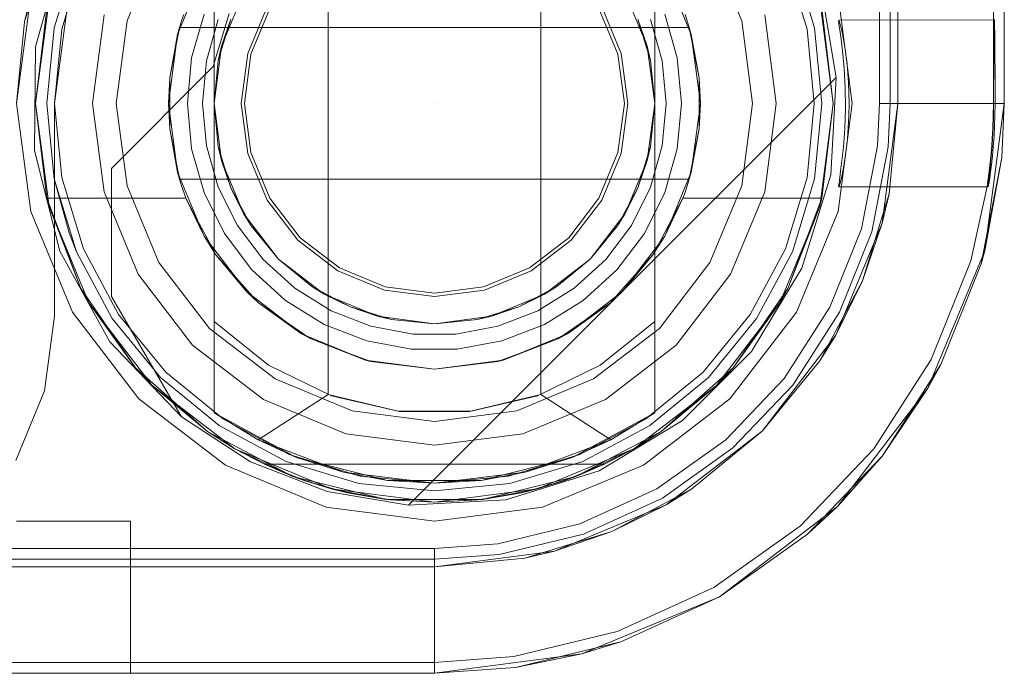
# Model space of a CAD drawing. Extents: x -620 to 300, y 62 to 1112.
# Tile 24 of 235: x -431.728 to -431.469, y 220.021 to 220.194. Entities that reach past the tile are written whole.
import ezdxf

# ---------------------------------------------------------------- set-up
doc = ezdxf.new("R2010")
doc.units = 0
doc.layers.get('0').update_dxf_attribs({"lineweight": 13})
doc.layers.add('ConnectionPoints', color=7, linetype='Continuous', lineweight=50)

# ---------------------------------------------------------------- blocks, each defined once
blk = doc.blocks.new('Blockreferenz-A06CPVJWL0')
at = {"color": 251, "linetype": 'ByBlock', "lineweight": -2, "ltscale": 0.13, "true_color": 0x636363}
for p, q in [((-431.50175, 223.4715), (-431.50175, 220.1715)), ((-431.46887, 220.1715), (-431.46887, 223.4715)), ((-431.47175, 223.45117), (-431.47175, 220.1935)), ((-431.71656, 220.21262), (-431.72382, 220.18634)), ((-431.72512, 220.19997), (-431.72887, 220.1715)), ((-431.51668, 220.19968), (-431.51308, 220.17828)), ((-431.51668, 220.19968), (-431.51308, 220.17828)), ((-431.50887, 220.1715), (-431.51261, 220.19997)), ((-431.71887, 220.1715), (-431.71546, 220.19738)), ((-431.71546, 220.19738), (-431.71887, 220.1715)), ((-431.67707, 220.18118), (-431.6729, 220.19518)), ((-431.67707, 220.18118), (-431.6729, 220.19518)), ((-431.51247, 220.19324), (-431.51238, 220.19339)), ((-431.5123, 220.19178), (-431.51247, 220.19324)), ((-431.47175, 220.19349), (-431.51238, 220.19339)), ((-431.51238, 220.19339), (-431.51203, 220.19222)), ((-431.51193, 220.18908), (-431.5123, 220.19178)), ((-431.51203, 220.19222), (-431.51148, 220.1898)), ((-431.47148, 220.1935), (-431.47175, 220.19349)), ((-431.47175, 220.1935), (-431.47175, 220.18979)), ((-431.47175, 220.19349), (-431.47175, 220.19349)), ((-431.47159, 220.18979), (-431.47156, 220.19182)), ((-431.47156, 220.19182), (-431.47152, 220.19307)), ((-431.47152, 220.19307), (-431.47148, 220.1935)), ((-431.47145, 220.19307), (-431.47148, 220.1935)), ((-431.47141, 220.19182), (-431.47145, 220.19307)), ((-431.47138, 220.18979), (-431.47141, 220.19182)), ((-431.51147, 220.18534), (-431.51193, 220.18908)), ((-431.51148, 220.1898), (-431.51085, 220.18629)), ((-431.47175, 220.18979), (-431.47175, 220.18705)), ((-431.47162, 220.18705), (-431.47159, 220.18979)), ((-431.47135, 220.18705), (-431.47138, 220.18979)), ((-431.72382, 220.18634), (-431.72413, 220.15907)), ((-431.51085, 220.18629), (-431.51027, 220.18189)), ((-431.47175, 220.18705), (-431.47175, 220.18372)), ((-431.47164, 220.18372), (-431.47162, 220.18705)), ((-431.47132, 220.18372), (-431.47135, 220.18705)), ((-431.51104, 220.18076), (-431.51147, 220.18534)), ((-431.47175, 220.18372), (-431.47175, 220.17991)), ((-431.47166, 220.17991), (-431.47164, 220.18372)), ((-431.47131, 220.17991), (-431.47132, 220.18372)), ((-431.70386, 220.15438), (-431.67707, 220.18118)), ((-431.70386, 220.15438), (-431.67707, 220.18118)), ((-431.67707, 220.18118), (-431.67707, 220.18118)), ((-431.51076, 220.17561), (-431.51104, 220.18076)), ((-431.51027, 220.18189), (-431.50986, 220.17687)), ((-431.51308, 220.17828), (-431.62565, 220.06571)), ((-431.51308, 220.17828), (-431.62565, 220.06571)), ((-431.51308, 220.17828), (-431.51455, 220.15266)), ((-431.51308, 220.17828), (-431.51308, 220.17828)), ((-431.47175, 220.17991), (-431.47175, 220.17579)), ((-431.47167, 220.17579), (-431.47166, 220.17991)), ((-431.4713, 220.17579), (-431.47131, 220.17991)), ((-431.5107, 220.17021), (-431.51076, 220.17561)), ((-431.50986, 220.17687), (-431.50971, 220.1715)), ((-431.47175, 220.17579), (-431.47175, 220.1715)), ((-431.47168, 220.1715), (-431.47167, 220.17579)), ((-431.47129, 220.1715), (-431.4713, 220.17579)), ((-431.72887, 220.1715), (-431.72512, 220.14303)), ((-431.71887, 220.1155), (-431.71887, 220.1715)), ((-431.71887, 220.1715), (-431.71887, 220.1155)), ((-431.71887, 220.1715), (-431.71887, 220.1715)), ((-431.51261, 220.14303), (-431.50887, 220.1715)), ((-431.50971, 220.1715), (-431.50976, 220.16828)), ((-431.50175, 220.1715), (-431.50228, 220.16036)), ((-431.49898, 220.1715), (-431.50175, 220.1715)), ((-431.49354, 220.1715), (-431.49898, 220.1715)), ((-431.48837, 220.1715), (-431.49354, 220.1715)), ((-431.48367, 220.1715), (-431.48837, 220.1715)), ((-431.47958, 220.1715), (-431.48367, 220.1715)), ((-431.47624, 220.1715), (-431.47958, 220.1715)), ((-431.47377, 220.1715), (-431.47624, 220.1715)), ((-431.47398, 220.13267), (-431.46887, 220.1715)), ((-431.47226, 220.1715), (-431.47377, 220.1715)), ((-431.47175, 220.1715), (-431.47226, 220.1715)), ((-431.47178, 220.16824), (-431.47175, 220.1715)), ((-431.47175, 220.1715), (-431.47168, 220.1715)), ((-431.47171, 220.16824), (-431.47168, 220.1715)), ((-431.47133, 220.16847), (-431.47129, 220.1715)), ((-431.47129, 220.1715), (-431.46887, 220.1715)), ((-431.51087, 220.16489), (-431.5107, 220.17021)), ((-431.50976, 220.16828), (-431.50992, 220.16513)), ((-431.47189, 220.16507), (-431.47178, 220.16824)), ((-431.47181, 220.16507), (-431.47171, 220.16824)), ((-431.47142, 220.16552), (-431.47133, 220.16847)), ((-431.50992, 220.16513), (-431.51016, 220.16212)), ((-431.47157, 220.16268), (-431.47142, 220.16552)), ((-431.51123, 220.15998), (-431.51087, 220.16489)), ((-431.47204, 220.16226), (-431.47189, 220.16507)), ((-431.47195, 220.16225), (-431.47181, 220.16507)), ((-431.47177, 220.16001), (-431.47157, 220.16268)), ((-431.51169, 220.15575), (-431.51123, 220.15998)), ((-431.51016, 220.16212), (-431.51047, 220.15932)), ((-431.50228, 220.16036), (-431.50649, 220.1385)), ((-431.47241, 220.15751), (-431.47217, 220.16032)), ((-431.47237, 220.15666), (-431.47208, 220.16031)), ((-431.47217, 220.16032), (-431.47204, 220.16226)), ((-431.47208, 220.16031), (-431.47195, 220.16225)), ((-431.472, 220.15756), (-431.47177, 220.16001)), ((-431.72413, 220.15907), (-431.71748, 220.13262)), ((-431.51047, 220.15932), (-431.51083, 220.15678)), ((-431.47283, 220.15367), (-431.47241, 220.15751)), ((-431.47224, 220.15535), (-431.472, 220.15756)), ((-431.51196, 220.15367), (-431.51169, 220.15575)), ((-431.51083, 220.15678), (-431.51121, 220.15456)), ((-431.47268, 220.15365), (-431.47237, 220.15666)), ((-431.47248, 220.15346), (-431.47224, 220.15535)), ((-431.70386, 220.1207), (-431.70386, 220.15438)), ((-431.70386, 220.15438), (-431.70386, 220.15438)), ((-431.70386, 220.1207), (-431.70386, 220.15438)), ((-431.51455, 220.15266), (-431.52214, 220.12814)), ((-431.5122, 220.15197), (-431.51196, 220.15367)), ((-431.51158, 220.1527), (-431.51191, 220.15123)), ((-431.51121, 220.15456), (-431.51158, 220.1527)), ((-431.47339, 220.14958), (-431.47283, 220.15367)), ((-431.47286, 220.15206), (-431.47268, 220.15365)), ((-431.4727, 220.15191), (-431.47248, 220.15346)), ((-431.51247, 220.14951), (-431.51246, 220.14988)), ((-431.51237, 220.14962), (-431.51247, 220.14951)), ((-431.51246, 220.14988), (-431.51237, 220.1507)), ((-431.51237, 220.1507), (-431.5122, 220.15197)), ((-431.51218, 220.1502), (-431.51237, 220.14962)), ((-431.51191, 220.15123), (-431.51218, 220.1502)), ((-431.47771, 220.13005), (-431.47339, 220.14958)), ((-431.47314, 220.14956), (-431.4731, 220.15)), ((-431.47312, 220.14954), (-431.47314, 220.14956)), ((-431.47312, 220.14954), (-431.47303, 220.14993)), ((-431.4731, 220.15), (-431.47301, 220.15083)), ((-431.47303, 220.14993), (-431.47289, 220.15072)), ((-431.47301, 220.15083), (-431.47286, 220.15206)), ((-431.47289, 220.15072), (-431.4727, 220.15191)), ((-431.51247, 220.14951), (-431.47312, 220.14954)), ((-431.72512, 220.14303), (-431.71413, 220.1165)), ((-431.5236, 220.1165), (-431.51261, 220.14303)), ((-431.50649, 220.1385), (-431.51477, 220.11783)), ((-431.71748, 220.13262), (-431.7043, 220.10875)), ((-431.48896, 220.0965), (-431.47398, 220.13267)), ((-431.4881, 220.10408), (-431.47771, 220.13005)), ((-431.52214, 220.12814), (-431.53539, 220.10617)), ((-431.68546, 220.08903), (-431.70386, 220.1207)), ((-431.70386, 220.1207), (-431.70386, 220.1207)), ((-431.68546, 220.08903), (-431.70386, 220.1207)), ((-431.71413, 220.1165), (-431.69665, 220.09371)), ((-431.54108, 220.09371), (-431.5236, 220.1165)), ((-431.51477, 220.11783), (-431.5268, 220.0991)), ((-431.72146, 220.09583), (-431.71887, 220.1155)), ((-431.71887, 220.1155), (-431.72146, 220.09583)), ((-431.71887, 220.1155), (-431.71887, 220.1155)), ((-431.7043, 220.10875), (-431.68546, 220.08903)), ((-431.53539, 220.10617), (-431.55354, 220.08802)), ((-431.50322, 220.08055), (-431.4881, 220.10408)), ((-431.5268, 220.0991), (-431.54217, 220.08298)), ((-431.72905, 220.0775), (-431.72146, 220.09583)), ((-431.72146, 220.09583), (-431.72905, 220.0775)), ((-431.5128, 220.06543), (-431.48896, 220.0965)), ((-431.69665, 220.09371), (-431.67387, 220.07623)), ((-431.56387, 220.07623), (-431.54108, 220.09371)), ((-431.66727, 220.07719), (-431.68546, 220.08903)), ((-431.68546, 220.08903), (-431.68546, 220.08903)), ((-431.68546, 220.08903), (-431.66727, 220.07719)), ((-431.55354, 220.08802), (-431.57551, 220.07477)), ((-431.54217, 220.08298), (-431.56031, 220.07007)), ((-431.52252, 220.06031), (-431.50322, 220.08055)), ((-431.64705, 220.06931), (-431.66727, 220.07719)), ((-431.66727, 220.07719), (-431.64705, 220.06931)), ((-431.67387, 220.07623), (-431.64734, 220.06524)), ((-431.57551, 220.07477), (-431.60003, 220.06718)), ((-431.5904, 220.06524), (-431.56387, 220.07623)), ((-431.62565, 220.06571), (-431.64705, 220.06931)), ((-431.64705, 220.06931), (-431.62565, 220.06571)), ((-431.56031, 220.07007), (-431.58056, 220.06082)), ((-431.60003, 220.06718), (-431.62565, 220.06571)), ((-431.64734, 220.06524), (-431.61887, 220.0615)), ((-431.62565, 220.06571), (-431.62565, 220.06571)), ((-431.61887, 220.0615), (-431.5904, 220.06524)), ((-431.54387, 220.04159), (-431.5128, 220.06543)), ((-431.58056, 220.06082), (-431.6022, 220.05557)), ((-431.54531, 220.04409), (-431.52252, 220.06031)), ((-431.61887, 220.05438), (-433.91887, 220.05438)), ((-431.6022, 220.05557), (-431.61887, 220.05438)), ((-431.61887, 220.05438), (-431.61887, 220.05161)), ((-431.61887, 220.05161), (-431.61887, 220.04617)), ((-431.61887, 220.04617), (-431.61887, 220.041)), ((-431.57075, 220.03247), (-431.54531, 220.04409)), ((-431.61887, 220.041), (-431.61887, 220.0363)), ((-431.58004, 220.02661), (-431.54387, 220.04159)), ((-431.61887, 220.0363), (-431.61887, 220.03221)), ((-431.61887, 220.03221), (-431.61887, 220.02887)), ((-431.59793, 220.02588), (-431.57075, 220.03247)), ((-431.61887, 220.02887), (-431.61887, 220.0264)), ((-431.61887, 220.0215), (-431.58004, 220.02661)), ((-431.61887, 220.0264), (-431.61887, 220.02489)), ((-431.61887, 220.02438), (-431.59793, 220.02588)), ((-431.61887, 220.02438), (-433.91887, 220.02438)), ((-431.61887, 220.02489), (-431.61887, 220.02438)), ((-431.61887, 220.0215), (-431.61887, 220.02438)), ((-433.91887, 220.0215), (-431.61887, 220.0215))]:
    blk.add_line(p, q, dxfattribs=at)
blk = doc.blocks.new('Blockreferenz-A06CPVK4L0')
at = {"color": 9, "linetype": 'ByBlock', "lineweight": -2, "ltscale": 0.13, "true_color": 0xc1c9c4}
for p, q in [((-431.49687, 223.4715), (-431.49687, 220.1715)), ((-431.46887, 220.1715), (-431.46887, 223.4715)), ((-431.46887, 220.1715), (-431.46887, 223.4715)), ((-431.49887, 221.5215), (-431.49887, 220.1715)), ((-431.49687, 220.1715), (-431.49687, 220.3475)), ((-431.6914, 220.21338), (-431.69977, 220.19317)), ((-431.69977, 220.19317), (-431.6914, 220.21338)), ((-431.53796, 220.19317), (-431.54633, 220.21338)), ((-431.54633, 220.21338), (-431.53796, 220.19317)), ((-431.7131, 220.21053), (-431.71891, 220.19139)), ((-431.71891, 220.19139), (-431.7131, 220.21053)), ((-431.71125, 220.20976), (-431.71694, 220.191)), ((-431.52079, 220.191), (-431.52648, 220.20976)), ((-431.51883, 220.19139), (-431.52463, 220.21053)), ((-431.52463, 220.21053), (-431.51883, 220.19139)), ((-431.72887, 220.1715), (-431.72512, 220.19997)), ((-431.72512, 220.19997), (-431.72675, 220.19296)), ((-431.72675, 220.19296), (-431.7255, 220.1971)), ((-431.66292, 220.19693), (-431.66801, 220.18466)), ((-431.66716, 220.18444), (-431.66217, 220.1965)), ((-431.57556, 220.1965), (-431.57057, 220.18444)), ((-431.56973, 220.18466), (-431.57481, 220.19693)), ((-431.7058, 220.19479), (-431.70887, 220.1715)), ((-431.7058, 220.19479), (-431.70887, 220.1715)), ((-431.52887, 220.1715), (-431.53193, 220.19479)), ((-431.52887, 220.1715), (-431.53193, 220.19479)), ((-431.72675, 220.19296), (-431.72887, 220.1715)), ((-431.71891, 220.19139), (-431.72087, 220.1715)), ((-431.72087, 220.1715), (-431.71891, 220.19139)), ((-431.69977, 220.19317), (-431.70263, 220.1715)), ((-431.70263, 220.1715), (-431.69977, 220.19317)), ((-431.53511, 220.1715), (-431.53796, 220.19317)), ((-431.53796, 220.19317), (-431.53511, 220.1715)), ((-431.51687, 220.1715), (-431.51883, 220.19139)), ((-431.51883, 220.19139), (-431.51687, 220.1715)), ((-431.71694, 220.191), (-431.71887, 220.1715)), ((-431.51887, 220.1715), (-431.52079, 220.191)), ((-431.66801, 220.18466), (-431.66974, 220.1715)), ((-431.66887, 220.1715), (-431.66716, 220.18444)), ((-431.57057, 220.18444), (-431.56887, 220.1715)), ((-431.56799, 220.1715), (-431.56973, 220.18466)), ((-431.72087, 220.1715), (-431.71891, 220.1516)), ((-431.71891, 220.1516), (-431.72087, 220.1715)), ((-431.71887, 220.1715), (-431.71694, 220.15199)), ((-431.70887, 220.1715), (-431.7058, 220.1482)), ((-431.70887, 220.1715), (-431.7058, 220.1482)), ((-431.70263, 220.1715), (-431.69977, 220.14982)), ((-431.69977, 220.14982), (-431.70263, 220.1715)), ((-431.66974, 220.1715), (-431.66801, 220.15833)), ((-431.66716, 220.15855), (-431.66887, 220.1715)), ((-431.56887, 220.1715), (-431.57057, 220.15855)), ((-431.56973, 220.15833), (-431.56799, 220.1715)), ((-431.53796, 220.14982), (-431.53511, 220.1715)), ((-431.53511, 220.1715), (-431.53796, 220.14982)), ((-431.53193, 220.1482), (-431.52887, 220.1715)), ((-431.53193, 220.1482), (-431.52887, 220.1715)), ((-431.52079, 220.15199), (-431.51887, 220.1715)), ((-431.51883, 220.1516), (-431.51687, 220.1715)), ((-431.51687, 220.1715), (-431.51883, 220.1516)), ((-431.49687, 220.1715), (-431.50102, 220.13992)), ((-431.49887, 220.1715), (-431.49941, 220.16009)), ((-431.49921, 220.14769), (-431.49687, 220.1715)), ((-431.4961, 220.1715), (-431.49887, 220.1715)), ((-431.49687, 220.1715), (-431.49687, 220.1715)), ((-431.49066, 220.1715), (-431.4961, 220.1715)), ((-431.48549, 220.1715), (-431.49066, 220.1715)), ((-431.48079, 220.1715), (-431.48549, 220.1715)), ((-431.4767, 220.1715), (-431.48079, 220.1715)), ((-431.47336, 220.1715), (-431.4767, 220.1715)), ((-431.47398, 220.13267), (-431.46887, 220.1715)), ((-431.47089, 220.1715), (-431.47336, 220.1715)), ((-431.46938, 220.1715), (-431.47089, 220.1715)), ((-431.46955, 220.15724), (-431.46887, 220.1715)), ((-431.46955, 220.15724), (-431.46887, 220.1715)), ((-431.46887, 220.1715), (-431.46938, 220.1715)), ((-431.46887, 220.1715), (-431.46887, 220.1715)), ((-431.49941, 220.16009), (-431.50373, 220.13769)), ((-431.66801, 220.15833), (-431.66292, 220.14606)), ((-431.66217, 220.1465), (-431.66716, 220.15855)), ((-431.57057, 220.15855), (-431.57556, 220.1465)), ((-431.57481, 220.14606), (-431.56973, 220.15833)), ((-431.47494, 220.12924), (-431.46955, 220.15724)), ((-431.47398, 220.13267), (-431.46955, 220.15724)), ((-431.71891, 220.1516), (-431.7131, 220.13246)), ((-431.71891, 220.1516), (-431.71499, 220.13738)), ((-431.71499, 220.13738), (-431.71891, 220.1516)), ((-431.71694, 220.15199), (-431.71125, 220.13323)), ((-431.69977, 220.14982), (-431.6914, 220.12962)), ((-431.6914, 220.12962), (-431.69977, 220.14982)), ((-431.54633, 220.12962), (-431.53796, 220.14982)), ((-431.53796, 220.14982), (-431.54633, 220.12962)), ((-431.52648, 220.13323), (-431.52079, 220.15199)), ((-431.52463, 220.13246), (-431.51883, 220.1516)), ((-431.51883, 220.1516), (-431.52463, 220.13246)), ((-431.7058, 220.1482), (-431.69681, 220.1265)), ((-431.7058, 220.1482), (-431.69681, 220.1265)), ((-431.54092, 220.1265), (-431.53193, 220.1482)), ((-431.54092, 220.1265), (-431.53193, 220.1482)), ((-431.49921, 220.14769), (-431.50615, 220.12481)), ((-431.50102, 220.13992), (-431.49921, 220.14769)), ((-431.66292, 220.14606), (-431.65484, 220.13552)), ((-431.65422, 220.13614), (-431.66217, 220.1465)), ((-431.57556, 220.1465), (-431.58351, 220.13614)), ((-431.58289, 220.13552), (-431.57481, 220.14606)), ((-431.50102, 220.13992), (-431.51321, 220.1105)), ((-431.50615, 220.12481), (-431.50102, 220.13992)), ((-431.71499, 220.13738), (-431.7131, 220.13246)), ((-431.7131, 220.13246), (-431.71499, 220.13738)), ((-431.50373, 220.13769), (-431.51221, 220.11651)), ((-431.65484, 220.13552), (-431.6443, 220.12744)), ((-431.64387, 220.12819), (-431.65422, 220.13614)), ((-431.58351, 220.13614), (-431.59387, 220.12819)), ((-431.59343, 220.12744), (-431.58289, 220.13552)), ((-431.7131, 220.13246), (-431.70368, 220.11483)), ((-431.70368, 220.11483), (-431.7131, 220.13246)), ((-431.71125, 220.13323), (-431.70201, 220.11594)), ((-431.53572, 220.11594), (-431.52648, 220.13323)), ((-431.53406, 220.11483), (-431.52463, 220.13246)), ((-431.52463, 220.13246), (-431.53406, 220.11483)), ((-431.48896, 220.0965), (-431.47398, 220.13267)), ((-431.47494, 220.12924), (-431.47398, 220.13267)), ((-431.6914, 220.12962), (-431.67809, 220.11227)), ((-431.67809, 220.11227), (-431.6914, 220.12962)), ((-431.55964, 220.11227), (-431.54633, 220.12962)), ((-431.54633, 220.12962), (-431.55964, 220.11227)), ((-431.48554, 220.10276), (-431.47494, 220.12924)), ((-431.69681, 220.1265), (-431.68251, 220.10786)), ((-431.69681, 220.1265), (-431.68251, 220.10786)), ((-431.6443, 220.12744), (-431.63203, 220.12236)), ((-431.63181, 220.1232), (-431.64387, 220.12819)), ((-431.59387, 220.12819), (-431.60593, 220.1232)), ((-431.6057, 220.12236), (-431.59343, 220.12744)), ((-431.55523, 220.10786), (-431.54092, 220.1265)), ((-431.55523, 220.10786), (-431.54092, 220.1265)), ((-431.50615, 220.12481), (-431.51743, 220.10372)), ((-431.51321, 220.1105), (-431.50615, 220.12481)), ((-431.63203, 220.12236), (-431.61887, 220.12062)), ((-431.61887, 220.1215), (-431.63181, 220.1232)), ((-431.60593, 220.1232), (-431.61887, 220.1215)), ((-431.61887, 220.12062), (-431.6057, 220.12236)), ((-431.70201, 220.11594), (-431.68958, 220.10078)), ((-431.54816, 220.10078), (-431.53572, 220.11594)), ((-431.51221, 220.11651), (-431.52454, 220.09732)), ((-431.70368, 220.11483), (-431.69099, 220.09937)), ((-431.69099, 220.09937), (-431.70368, 220.11483)), ((-431.54674, 220.09937), (-431.53406, 220.11483)), ((-431.53406, 220.11483), (-431.54674, 220.09937)), ((-431.67809, 220.11227), (-431.66075, 220.09896)), ((-431.66075, 220.09896), (-431.67809, 220.11227)), ((-431.57699, 220.09896), (-431.55964, 220.11227)), ((-431.55964, 220.11227), (-431.57699, 220.09896)), ((-431.51321, 220.1105), (-431.5326, 220.08523)), ((-431.51743, 220.10372), (-431.51321, 220.1105)), ((-431.68251, 220.10786), (-431.66387, 220.09355)), ((-431.68251, 220.10786), (-431.66387, 220.09355)), ((-431.57387, 220.09355), (-431.55523, 220.10786)), ((-431.57387, 220.09355), (-431.55523, 220.10786)), ((-431.5326, 220.08523), (-431.51743, 220.10372)), ((-431.68958, 220.10078), (-431.67442, 220.08835)), ((-431.56331, 220.08835), (-431.54816, 220.10078)), ((-431.50096, 220.07877), (-431.48554, 220.10276)), ((-431.48896, 220.0965), (-431.48554, 220.10276)), ((-431.69099, 220.09937), (-431.67553, 220.08669)), ((-431.67553, 220.08669), (-431.69099, 220.09937)), ((-431.66075, 220.09896), (-431.64054, 220.09059)), ((-431.64054, 220.09059), (-431.66075, 220.09896)), ((-431.59719, 220.09059), (-431.57699, 220.09896)), ((-431.57699, 220.09896), (-431.59719, 220.09059)), ((-431.5622, 220.08669), (-431.54674, 220.09937)), ((-431.54674, 220.09937), (-431.5622, 220.08669)), ((-431.52454, 220.09732), (-431.54028, 220.08081)), ((-431.5128, 220.06543), (-431.48896, 220.0965)), ((-431.50096, 220.07877), (-431.48896, 220.0965)), ((-431.66387, 220.09355), (-431.64216, 220.08456)), ((-431.66387, 220.09355), (-431.64216, 220.08456)), ((-431.59557, 220.08456), (-431.57387, 220.09355)), ((-431.59557, 220.08456), (-431.57387, 220.09355)), ((-431.64054, 220.09059), (-431.61887, 220.08774)), ((-431.61887, 220.08774), (-431.64054, 220.09059)), ((-431.61887, 220.08774), (-431.59719, 220.09059)), ((-431.59719, 220.09059), (-431.61887, 220.08774)), ((-431.67442, 220.08835), (-431.65713, 220.07911)), ((-431.5806, 220.07911), (-431.56331, 220.08835)), ((-431.67553, 220.08669), (-431.6579, 220.07726)), ((-431.6579, 220.07726), (-431.67553, 220.08669)), ((-431.57983, 220.07726), (-431.5622, 220.08669)), ((-431.5622, 220.08669), (-431.57983, 220.07726)), ((-431.5326, 220.08523), (-431.55787, 220.06584)), ((-431.55109, 220.07006), (-431.5326, 220.08523)), ((-431.64216, 220.08456), (-431.61887, 220.0815)), ((-431.64216, 220.08456), (-431.61887, 220.0815)), ((-431.61887, 220.0815), (-431.59557, 220.08456)), ((-431.61887, 220.0815), (-431.59557, 220.08456)), ((-431.54028, 220.08081), (-431.55887, 220.06757)), ((-431.6579, 220.07726), (-431.63877, 220.07146)), ((-431.63877, 220.07146), (-431.6579, 220.07726)), ((-431.65713, 220.07911), (-431.63838, 220.07342)), ((-431.59936, 220.07342), (-431.5806, 220.07911)), ((-431.59897, 220.07146), (-431.57983, 220.07726)), ((-431.57983, 220.07726), (-431.59897, 220.07146)), ((-431.52064, 220.05813), (-431.50096, 220.07877)), ((-431.5128, 220.06543), (-431.50096, 220.07877)), ((-431.63838, 220.07342), (-431.61887, 220.0715)), ((-431.61887, 220.0715), (-431.59936, 220.07342)), ((-431.63877, 220.07146), (-431.61887, 220.0695)), ((-431.61887, 220.0695), (-431.63877, 220.07146)), ((-431.61887, 220.0695), (-431.59897, 220.07146)), ((-431.59897, 220.07146), (-431.61887, 220.0695)), ((-431.55109, 220.07006), (-431.57218, 220.05878)), ((-431.55787, 220.06584), (-431.55109, 220.07006)), ((-431.55887, 220.06757), (-431.57962, 220.0581)), ((-431.55787, 220.06584), (-431.58729, 220.05365)), ((-431.57218, 220.05878), (-431.55787, 220.06584)), ((-431.54387, 220.04159), (-431.5128, 220.06543)), ((-431.52064, 220.05813), (-431.5128, 220.06543)), ((-431.7211, 220.0615), (-431.72887, 220.0615)), ((-431.72887, 220.0615), (-431.7211, 220.0615)), ((-431.71387, 220.0615), (-431.7211, 220.0615)), ((-431.7211, 220.0615), (-431.71387, 220.0615)), ((-431.70765, 220.0615), (-431.71387, 220.0615)), ((-431.71387, 220.0615), (-431.70765, 220.0615)), ((-431.70289, 220.0615), (-431.70765, 220.0615)), ((-431.70765, 220.0615), (-431.70289, 220.0615)), ((-431.69989, 220.0615), (-431.70289, 220.0615)), ((-431.70289, 220.0615), (-431.69989, 220.0615)), ((-431.69887, 220.0615), (-431.69989, 220.0615)), ((-431.69989, 220.0615), (-431.69887, 220.0615)), ((-431.69887, 220.0215), (-431.69887, 220.0615)), ((-431.69887, 220.0215), (-431.69887, 220.0615)), ((-431.69887, 220.0615), (-431.69887, 220.0615)), ((-431.57962, 220.0581), (-431.60179, 220.05272)), ((-431.57218, 220.05878), (-431.59506, 220.05184)), ((-431.58729, 220.05365), (-431.57218, 220.05878)), ((-431.54387, 220.04159), (-431.52064, 220.05813)), ((-431.54387, 220.04159), (-431.52064, 220.05813)), ((-431.61887, 220.0515), (-432.46887, 220.0515)), ((-431.58729, 220.05365), (-431.61887, 220.0495)), ((-431.60179, 220.05272), (-431.61887, 220.0515)), ((-431.61887, 220.0495), (-431.59506, 220.05184)), ((-431.61887, 220.0515), (-431.61887, 220.04873)), ((-431.59506, 220.05184), (-431.58729, 220.05365)), ((-431.61887, 220.0495), (-433.91887, 220.0495)), ((-431.79487, 220.0495), (-431.61887, 220.0495)), ((-431.61887, 220.0495), (-431.61887, 220.0495)), ((-431.61887, 220.04873), (-431.61887, 220.04329)), ((-431.61887, 220.04329), (-431.61887, 220.03812)), ((-431.58004, 220.02661), (-431.54387, 220.04159)), ((-431.56981, 220.02975), (-431.54387, 220.04159)), ((-431.56981, 220.02975), (-431.54387, 220.04159)), ((-431.61887, 220.03812), (-431.61887, 220.03342)), ((-431.61887, 220.03342), (-431.61887, 220.02933)), ((-431.61887, 220.02933), (-431.61887, 220.02599)), ((-431.59752, 220.02302), (-431.56981, 220.02975)), ((-431.58004, 220.02661), (-431.56981, 220.02975)), ((-431.61887, 220.0215), (-431.58004, 220.02661)), ((-431.61887, 220.02599), (-431.61887, 220.02352)), ((-431.59752, 220.02302), (-431.58004, 220.02661)), ((-431.61887, 220.02352), (-431.61887, 220.02201)), ((-431.61887, 220.0215), (-431.59752, 220.02302)), ((-431.61887, 220.0215), (-431.59752, 220.02302)), ((-433.91887, 220.0215), (-431.61887, 220.0215)), ((-433.91887, 220.0215), (-431.61887, 220.0215)), ((-431.72887, 220.0215), (-431.7211, 220.0215)), ((-431.7211, 220.0215), (-431.72887, 220.0215)), ((-431.7211, 220.0215), (-431.71387, 220.0215)), ((-431.71387, 220.0215), (-431.7211, 220.0215)), ((-431.71387, 220.0215), (-431.70765, 220.0215)), ((-431.70765, 220.0215), (-431.71387, 220.0215)), ((-431.70765, 220.0215), (-431.70289, 220.0215)), ((-431.70289, 220.0215), (-431.70765, 220.0215)), ((-431.70289, 220.0215), (-431.69989, 220.0215)), ((-431.69989, 220.0215), (-431.70289, 220.0215)), ((-431.69989, 220.0215), (-431.69887, 220.0215)), ((-431.69887, 220.0215), (-431.69989, 220.0215)), ((-431.69887, 220.0215), (-431.69887, 220.0215)), ((-431.61887, 220.02201), (-431.61887, 220.0215)), ((-431.61887, 220.0215), (-431.61887, 220.0215))]:
    blk.add_line(p, q, dxfattribs=at)
blk = doc.blocks.new('AutoCAD-Punkt-A06CPVK6L0')
at = {"color": 0, "lineweight": -2}
blk.add_line((-431.61887, 220.1715), (-431.61887, 220.1715), dxfattribs=at)
blk = doc.blocks.new('AutoCAD-Punkt-A06CPVK8L0')
at = {"color": 0, "lineweight": -2}
blk.add_line((-431.61887, 220.1715), (-431.61887, 220.1715), dxfattribs=at)
blk = doc.blocks.new('Blockreferenz-A06CPVKEL0')
at = {"color": 0, "linetype": 'ByBlock', "lineweight": -2, "ltscale": 0.13}
for p, q in [((-431.67687, 220.09003), (-431.67687, 220.25296)), ((-431.56087, 220.25296), (-431.56087, 220.09003)), ((-431.64687, 220.24814), (-431.64687, 220.09485)), ((-431.59087, 220.09485), (-431.59087, 220.24814)), ((-431.56087, 220.1715), (-431.56087, 220.22889)), ((-431.68648, 220.18961), (-431.67949, 220.2065)), ((-431.55824, 220.2065), (-431.55125, 220.18961)), ((-431.67489, 220.18651), (-431.6691, 220.2005)), ((-431.67489, 220.18651), (-431.6691, 220.2005)), ((-431.67489, 220.18651), (-431.6691, 220.2005)), ((-431.56864, 220.2005), (-431.56284, 220.18651)), ((-431.56864, 220.2005), (-431.56284, 220.18651)), ((-431.56864, 220.2005), (-431.56284, 220.18651)), ((-431.72387, 220.1715), (-431.72029, 220.19867)), ((-431.72029, 220.19867), (-431.72387, 220.1715)), ((-431.72085, 220.1965), (-431.72387, 220.1715)), ((-431.51744, 220.19867), (-431.51387, 220.1715)), ((-431.51387, 220.1715), (-431.51744, 220.19867)), ((-431.51387, 220.1715), (-431.51689, 220.1965)), ((-431.68486, 220.19484), (-431.68542, 220.19318)), ((-431.67948, 220.19498), (-431.68276, 220.18344)), ((-431.67687, 220.19369), (-431.67687, 220.18281)), ((-431.67575, 220.18281), (-431.67245, 220.19369)), ((-431.67245, 220.19369), (-431.67489, 220.18651)), ((-431.56284, 220.18651), (-431.56528, 220.19369)), ((-431.56528, 220.19369), (-431.56198, 220.18281)), ((-431.55497, 220.18344), (-431.55826, 220.19498)), ((-431.55231, 220.19318), (-431.55287, 220.19484)), ((-431.68595, 220.1915), (-431.68854, 220.17825)), ((-431.68595, 220.1915), (-431.68648, 220.18961)), ((-431.68617, 220.19037), (-431.68595, 220.1915)), ((-431.68542, 220.19318), (-431.68595, 220.1915)), ((-431.55178, 220.1915), (-431.68595, 220.1915)), ((-431.68595, 220.1915), (-431.6857, 220.1915)), ((-431.68595, 220.1915), (-431.68595, 220.1915)), ((-431.6857, 220.1915), (-431.55203, 220.1915)), ((-431.67883, 220.1827), (-431.67575, 220.19353)), ((-431.67883, 220.1827), (-431.67575, 220.19353)), ((-431.56199, 220.19353), (-431.5589, 220.1827)), ((-431.56199, 220.19353), (-431.5589, 220.1827)), ((-431.55178, 220.1915), (-431.55231, 220.19318)), ((-431.55203, 220.1915), (-431.55178, 220.1915)), ((-431.54919, 220.17825), (-431.55178, 220.1915)), ((-431.55178, 220.1915), (-431.55156, 220.19037)), ((-431.55125, 220.18961), (-431.55178, 220.1915)), ((-431.55178, 220.1915), (-431.55178, 220.1915)), ((-431.68887, 220.1715), (-431.68648, 220.18961)), ((-431.68648, 220.18961), (-431.68854, 220.17825)), ((-431.68682, 220.18704), (-431.68617, 220.19037)), ((-431.55156, 220.19037), (-431.55091, 220.18704)), ((-431.55125, 220.18961), (-431.54887, 220.1715)), ((-431.54919, 220.17825), (-431.55125, 220.18961)), ((-431.68854, 220.17825), (-431.68682, 220.18704)), ((-431.67687, 220.1715), (-431.67489, 220.18651)), ((-431.67687, 220.1715), (-431.67489, 220.18651)), ((-431.67687, 220.1715), (-431.67489, 220.18651)), ((-431.67489, 220.18651), (-431.67575, 220.18281)), ((-431.56198, 220.18281), (-431.56284, 220.18651)), ((-431.56284, 220.18651), (-431.56087, 220.1715)), ((-431.56284, 220.18651), (-431.56087, 220.1715)), ((-431.56284, 220.18651), (-431.56087, 220.1715)), ((-431.55091, 220.18704), (-431.54919, 220.17825)), ((-431.68276, 220.18344), (-431.68387, 220.1715)), ((-431.55387, 220.1715), (-431.55497, 220.18344)), ((-431.67987, 220.1715), (-431.67883, 220.1827)), ((-431.67987, 220.1715), (-431.67883, 220.1827)), ((-431.67575, 220.18281), (-431.67687, 220.1715)), ((-431.67687, 220.1715), (-431.67575, 220.18281)), ((-431.67687, 220.18281), (-431.67687, 220.1715)), ((-431.56087, 220.1715), (-431.56198, 220.18281)), ((-431.56198, 220.18281), (-431.56087, 220.1715)), ((-431.5589, 220.1827), (-431.55787, 220.1715)), ((-431.5589, 220.1827), (-431.55787, 220.1715)), ((-431.68854, 220.17825), (-431.68887, 220.1715)), ((-431.68854, 220.17825), (-431.68854, 220.17397)), ((-431.54919, 220.17397), (-431.54919, 220.17825)), ((-431.54887, 220.1715), (-431.54919, 220.17825)), ((-431.68854, 220.17397), (-431.68854, 220.16902)), ((-431.54919, 220.16902), (-431.54919, 220.17397)), ((-431.72029, 220.14432), (-431.72387, 220.1715)), ((-431.72387, 220.1715), (-431.72085, 220.1465)), ((-431.72387, 220.1715), (-431.72029, 220.14432)), ((-431.68648, 220.15338), (-431.68887, 220.1715)), ((-431.68887, 220.1715), (-431.68854, 220.16475)), ((-431.68387, 220.1715), (-431.68276, 220.15955)), ((-431.67883, 220.16029), (-431.67987, 220.1715)), ((-431.67883, 220.16029), (-431.67987, 220.1715)), ((-431.67489, 220.15648), (-431.67687, 220.1715)), ((-431.67687, 220.1715), (-431.67575, 220.16018)), ((-431.67489, 220.15648), (-431.67687, 220.1715)), ((-431.67687, 220.1715), (-431.67687, 220.1141)), ((-431.67575, 220.16018), (-431.67687, 220.1715)), ((-431.67489, 220.15648), (-431.67687, 220.1715)), ((-431.56087, 220.1715), (-431.56284, 220.15648)), ((-431.56087, 220.1715), (-431.56284, 220.15648)), ((-431.56087, 220.1715), (-431.56284, 220.15648)), ((-431.56198, 220.16018), (-431.56087, 220.1715)), ((-431.56087, 220.1715), (-431.56198, 220.16018)), ((-431.56087, 220.16018), (-431.56087, 220.1715)), ((-431.55787, 220.1715), (-431.5589, 220.16029)), ((-431.55787, 220.1715), (-431.5589, 220.16029)), ((-431.55497, 220.15955), (-431.55387, 220.1715)), ((-431.54887, 220.1715), (-431.55125, 220.15338)), ((-431.54919, 220.16475), (-431.54887, 220.1715)), ((-431.51387, 220.1715), (-431.51744, 220.14432)), ((-431.51744, 220.14432), (-431.51387, 220.1715)), ((-431.51689, 220.1465), (-431.51387, 220.1715)), ((-431.68854, 220.16902), (-431.68854, 220.16475)), ((-431.54919, 220.16475), (-431.54919, 220.16902)), ((-431.68854, 220.16475), (-431.68595, 220.1515)), ((-431.68682, 220.15595), (-431.68854, 220.16475)), ((-431.68854, 220.16475), (-431.68648, 220.15338)), ((-431.55178, 220.1515), (-431.54919, 220.16475)), ((-431.55125, 220.15338), (-431.54919, 220.16475)), ((-431.54919, 220.16475), (-431.55091, 220.15595)), ((-431.67575, 220.14946), (-431.67883, 220.16029)), ((-431.67575, 220.14946), (-431.67883, 220.16029)), ((-431.67575, 220.16018), (-431.67489, 220.15648)), ((-431.67245, 220.1493), (-431.67575, 220.16018)), ((-431.56198, 220.16018), (-431.56528, 220.1493)), ((-431.56284, 220.15648), (-431.56198, 220.16018)), ((-431.5589, 220.16029), (-431.56199, 220.14946)), ((-431.5589, 220.16029), (-431.56199, 220.14946)), ((-431.56087, 220.1493), (-431.56087, 220.16018)), ((-431.68276, 220.15955), (-431.67948, 220.14801)), ((-431.55826, 220.14801), (-431.55497, 220.15955)), ((-431.68617, 220.15263), (-431.68682, 220.15595)), ((-431.6691, 220.1425), (-431.67489, 220.15648)), ((-431.67489, 220.15648), (-431.67245, 220.1493)), ((-431.6691, 220.1425), (-431.67489, 220.15648)), ((-431.6691, 220.1425), (-431.67489, 220.15648)), ((-431.56284, 220.15648), (-431.56864, 220.1425)), ((-431.56284, 220.15648), (-431.56864, 220.1425)), ((-431.56284, 220.15648), (-431.56864, 220.1425)), ((-431.56528, 220.1493), (-431.56284, 220.15648)), ((-431.55091, 220.15595), (-431.55156, 220.15263)), ((-431.67949, 220.1365), (-431.68648, 220.15338)), ((-431.68648, 220.15338), (-431.68595, 220.1515)), ((-431.68595, 220.1515), (-431.68617, 220.15263)), ((-431.55125, 220.15338), (-431.55824, 220.1365)), ((-431.55178, 220.1515), (-431.55125, 220.15338)), ((-431.55156, 220.15263), (-431.55178, 220.1515)), ((-431.68595, 220.1515), (-431.55178, 220.1515)), ((-431.6857, 220.1515), (-431.68595, 220.1515)), ((-431.68595, 220.1515), (-431.68542, 220.14981)), ((-431.68595, 220.1515), (-431.68595, 220.1515)), ((-431.55203, 220.1515), (-431.6857, 220.1515)), ((-431.68542, 220.14981), (-431.68486, 220.14815)), ((-431.55287, 220.14815), (-431.55231, 220.14981)), ((-431.55231, 220.14981), (-431.55178, 220.1515)), ((-431.55178, 220.1515), (-431.55203, 220.1515)), ((-431.55178, 220.1515), (-431.55178, 220.1515)), ((-431.68486, 220.14815), (-431.68425, 220.1465)), ((-431.67948, 220.14801), (-431.67413, 220.13728)), ((-431.67073, 220.13938), (-431.67575, 220.14946)), ((-431.67073, 220.13938), (-431.67575, 220.14946)), ((-431.67245, 220.1493), (-431.6691, 220.1425)), ((-431.66709, 220.13927), (-431.67245, 220.1493)), ((-431.56528, 220.1493), (-431.57064, 220.13927)), ((-431.56864, 220.1425), (-431.56528, 220.1493)), ((-431.56199, 220.14946), (-431.567, 220.13938)), ((-431.56199, 220.14946), (-431.567, 220.13938)), ((-431.5636, 220.13728), (-431.55826, 220.14801)), ((-431.56087, 220.1141), (-431.56087, 220.1493)), ((-431.55348, 220.1465), (-431.55287, 220.14815)), ((-431.72085, 220.1465), (-431.72029, 220.14432)), ((-431.72085, 220.1465), (-431.72029, 220.14432)), ((-431.71189, 220.1228), (-431.72085, 220.1465)), ((-431.68425, 220.1465), (-431.72085, 220.1465)), ((-431.72085, 220.1465), (-431.72085, 220.1465)), ((-431.72085, 220.1465), (-431.71189, 220.1228)), ((-431.68425, 220.1465), (-431.72085, 220.1465)), ((-431.68137, 220.14105), (-431.68425, 220.1465)), ((-431.68425, 220.1465), (-431.67949, 220.1365)), ((-431.68425, 220.1465), (-431.68425, 220.1465)), ((-431.55824, 220.1365), (-431.55348, 220.1465)), ((-431.55348, 220.1465), (-431.55636, 220.14105)), ((-431.51689, 220.1465), (-431.55348, 220.1465)), ((-431.55348, 220.1465), (-431.51689, 220.1465)), ((-431.55348, 220.1465), (-431.55348, 220.1465)), ((-431.51689, 220.1465), (-431.52584, 220.1228)), ((-431.52584, 220.1228), (-431.51689, 220.1465)), ((-431.51744, 220.14432), (-431.51689, 220.1465)), ((-431.51744, 220.14432), (-431.51689, 220.1465)), ((-431.51689, 220.1465), (-431.51689, 220.1465)), ((-431.72029, 220.14432), (-431.71189, 220.1228)), ((-431.7098, 220.119), (-431.72029, 220.14432)), ((-431.72029, 220.14432), (-431.71189, 220.1228)), ((-431.72029, 220.14432), (-431.7098, 220.119)), ((-431.65988, 220.13048), (-431.6691, 220.1425)), ((-431.6691, 220.1425), (-431.66709, 220.13927)), ((-431.65988, 220.13048), (-431.6691, 220.1425)), ((-431.65988, 220.13048), (-431.6691, 220.1425)), ((-431.56864, 220.1425), (-431.57785, 220.13048)), ((-431.56864, 220.1425), (-431.57785, 220.13048)), ((-431.56864, 220.1425), (-431.57785, 220.13048)), ((-431.57064, 220.13927), (-431.56864, 220.1425)), ((-431.51744, 220.14432), (-431.52793, 220.119)), ((-431.52793, 220.119), (-431.51744, 220.14432)), ((-431.52584, 220.1228), (-431.51744, 220.14432)), ((-431.52584, 220.1228), (-431.51744, 220.14432)), ((-431.67783, 220.13433), (-431.68137, 220.14105)), ((-431.66395, 220.1304), (-431.67073, 220.13938)), ((-431.66395, 220.1304), (-431.67073, 220.13938)), ((-431.66709, 220.13927), (-431.65988, 220.13048)), ((-431.65988, 220.13048), (-431.66709, 220.13927)), ((-431.57785, 220.13048), (-431.57064, 220.13927)), ((-431.57064, 220.13927), (-431.57785, 220.13048)), ((-431.567, 220.13938), (-431.57379, 220.1304)), ((-431.567, 220.13938), (-431.57379, 220.1304)), ((-431.55636, 220.14105), (-431.5599, 220.13433)), ((-431.67413, 220.13728), (-431.6669, 220.12771)), ((-431.57083, 220.12771), (-431.5636, 220.13728)), ((-431.66836, 220.122), (-431.67949, 220.1365)), ((-431.67949, 220.1365), (-431.67639, 220.13161)), ((-431.67639, 220.13161), (-431.67783, 220.13433)), ((-431.55824, 220.1365), (-431.56937, 220.122)), ((-431.56134, 220.13161), (-431.55824, 220.1365)), ((-431.5599, 220.13433), (-431.56134, 220.13161)), ((-431.67163, 220.12626), (-431.67639, 220.13161)), ((-431.67639, 220.13161), (-431.66836, 220.122)), ((-431.56937, 220.122), (-431.56134, 220.13161)), ((-431.56134, 220.13161), (-431.5661, 220.12626)), ((-431.65563, 220.12282), (-431.66395, 220.1304)), ((-431.65563, 220.12282), (-431.66395, 220.1304)), ((-431.65988, 220.13048), (-431.65109, 220.12327)), ((-431.64787, 220.12127), (-431.65988, 220.13048)), ((-431.64787, 220.12127), (-431.65988, 220.13048)), ((-431.65109, 220.12327), (-431.65988, 220.13048)), ((-431.64787, 220.12127), (-431.65988, 220.13048)), ((-431.57785, 220.13048), (-431.58987, 220.12127)), ((-431.57785, 220.13048), (-431.58987, 220.12127)), ((-431.57785, 220.13048), (-431.58987, 220.12127)), ((-431.58664, 220.12327), (-431.57785, 220.13048)), ((-431.57785, 220.13048), (-431.58664, 220.12327)), ((-431.57379, 220.1304), (-431.58211, 220.12282)), ((-431.57379, 220.1304), (-431.58211, 220.12282)), ((-431.66673, 220.12074), (-431.67163, 220.12626)), ((-431.6669, 220.12771), (-431.65804, 220.11962)), ((-431.57969, 220.11962), (-431.57083, 220.12771)), ((-431.5661, 220.12626), (-431.571, 220.12074)), ((-431.71189, 220.1228), (-431.7098, 220.119)), ((-431.69752, 220.10193), (-431.71189, 220.1228)), ((-431.71189, 220.1228), (-431.7098, 220.119)), ((-431.71189, 220.1228), (-431.69752, 220.10193)), ((-431.65387, 220.11087), (-431.66836, 220.122)), ((-431.66836, 220.122), (-431.6652, 220.11902)), ((-431.64606, 220.11689), (-431.65563, 220.12282)), ((-431.64606, 220.11689), (-431.65563, 220.12282)), ((-431.65109, 220.12327), (-431.64787, 220.12127)), ((-431.64106, 220.11791), (-431.65109, 220.12327)), ((-431.63388, 220.11547), (-431.64787, 220.12127)), ((-431.64787, 220.12127), (-431.64106, 220.11791)), ((-431.63388, 220.11547), (-431.64787, 220.12127)), ((-431.63388, 220.11547), (-431.64787, 220.12127)), ((-431.58987, 220.12127), (-431.60385, 220.11547)), ((-431.58987, 220.12127), (-431.60385, 220.11547)), ((-431.58987, 220.12127), (-431.60385, 220.11547)), ((-431.58664, 220.12327), (-431.59667, 220.11791)), ((-431.59667, 220.11791), (-431.58987, 220.12127)), ((-431.58211, 220.12282), (-431.59168, 220.11689)), ((-431.58211, 220.12282), (-431.59168, 220.11689)), ((-431.58987, 220.12127), (-431.58664, 220.12327)), ((-431.56937, 220.122), (-431.58387, 220.11087)), ((-431.57253, 220.11902), (-431.56937, 220.122)), ((-431.52584, 220.1228), (-431.54022, 220.10193)), ((-431.54022, 220.10193), (-431.52584, 220.1228)), ((-431.52793, 220.119), (-431.52584, 220.1228)), ((-431.52793, 220.119), (-431.52584, 220.1228)), ((-431.7098, 220.119), (-431.69752, 220.10193)), ((-431.69311, 220.09725), (-431.7098, 220.119)), ((-431.7098, 220.119), (-431.69752, 220.10193)), ((-431.7098, 220.119), (-431.69311, 220.09725)), ((-431.6652, 220.11902), (-431.66673, 220.12074)), ((-431.6583, 220.11427), (-431.6652, 220.11902)), ((-431.6652, 220.11902), (-431.65387, 220.11087)), ((-431.65804, 220.11962), (-431.64784, 220.11331)), ((-431.58989, 220.11331), (-431.57969, 220.11962)), ((-431.58387, 220.11087), (-431.57253, 220.11902)), ((-431.57253, 220.11902), (-431.57943, 220.11427)), ((-431.571, 220.12074), (-431.57253, 220.11902)), ((-431.52793, 220.119), (-431.54462, 220.09725)), ((-431.54462, 220.09725), (-431.52793, 220.119)), ((-431.54022, 220.10193), (-431.52793, 220.119)), ((-431.54022, 220.10193), (-431.52793, 220.119)), ((-431.63556, 220.11282), (-431.64606, 220.11689)), ((-431.63556, 220.11282), (-431.64606, 220.11689)), ((-431.64106, 220.11791), (-431.63388, 220.11547)), ((-431.63018, 220.11461), (-431.64106, 220.11791)), ((-431.59667, 220.11791), (-431.60755, 220.11461)), ((-431.60385, 220.11547), (-431.59667, 220.11791)), ((-431.59168, 220.11689), (-431.60217, 220.11282)), ((-431.59168, 220.11689), (-431.60217, 220.11282)), ((-431.67687, 220.1141), (-431.67687, 220.09003)), ((-431.66254, 220.10257), (-431.67687, 220.1141)), ((-431.65259, 220.11034), (-431.6583, 220.11427)), ((-431.64784, 220.11331), (-431.63665, 220.10898)), ((-431.61887, 220.1135), (-431.63388, 220.11547)), ((-431.63388, 220.11547), (-431.63018, 220.11461)), ((-431.61887, 220.1135), (-431.63388, 220.11547)), ((-431.61887, 220.1135), (-431.63388, 220.11547)), ((-431.63018, 220.11461), (-431.61887, 220.1135)), ((-431.61887, 220.1135), (-431.63018, 220.11461)), ((-431.60385, 220.11547), (-431.61887, 220.1135)), ((-431.60385, 220.11547), (-431.61887, 220.1135)), ((-431.60385, 220.11547), (-431.61887, 220.1135)), ((-431.61887, 220.1135), (-431.60755, 220.11461)), ((-431.60755, 220.11461), (-431.61887, 220.1135)), ((-431.60755, 220.11461), (-431.60385, 220.11547)), ((-431.60108, 220.10898), (-431.58989, 220.11331)), ((-431.57943, 220.11427), (-431.58514, 220.11034)), ((-431.56087, 220.1141), (-431.5752, 220.10257)), ((-431.56087, 220.09003), (-431.56087, 220.1141)), ((-431.63698, 220.10388), (-431.65387, 220.11087)), ((-431.65387, 220.11087), (-431.65133, 220.10948)), ((-431.62449, 220.11076), (-431.63556, 220.11282)), ((-431.62449, 220.11076), (-431.63556, 220.11282)), ((-431.61324, 220.11076), (-431.62449, 220.11076)), ((-431.61324, 220.11076), (-431.62449, 220.11076)), ((-431.60217, 220.11282), (-431.61324, 220.11076)), ((-431.60217, 220.11282), (-431.61324, 220.11076)), ((-431.58387, 220.11087), (-431.60075, 220.10388)), ((-431.5864, 220.10948), (-431.58387, 220.11087)), ((-431.65133, 220.10948), (-431.65259, 220.11034)), ((-431.64173, 220.10585), (-431.65133, 220.10948)), ((-431.65133, 220.10948), (-431.63698, 220.10388)), ((-431.63665, 220.10898), (-431.62486, 220.10677)), ((-431.61287, 220.10677), (-431.60108, 220.10898)), ((-431.60075, 220.10388), (-431.5864, 220.10948)), ((-431.5864, 220.10948), (-431.59601, 220.10585)), ((-431.58514, 220.11034), (-431.5864, 220.10948)), ((-431.63629, 220.10379), (-431.64173, 220.10585)), ((-431.62486, 220.10677), (-431.61287, 220.10677)), ((-431.59601, 220.10585), (-431.60144, 220.10379)), ((-431.61887, 220.1015), (-431.63698, 220.10388)), ((-431.63698, 220.10388), (-431.63558, 220.10352)), ((-431.63558, 220.10352), (-431.63629, 220.10379)), ((-431.63558, 220.10352), (-431.61887, 220.1015)), ((-431.60075, 220.10388), (-431.61887, 220.1015)), ((-431.61887, 220.1015), (-431.60215, 220.10352)), ((-431.60215, 220.10352), (-431.60075, 220.10388)), ((-431.60144, 220.10379), (-431.60215, 220.10352)), ((-431.67856, 220.08512), (-431.69752, 220.10193)), ((-431.69752, 220.10193), (-431.69311, 220.09725)), ((-431.69752, 220.10193), (-431.69311, 220.09725)), ((-431.69752, 220.10193), (-431.67856, 220.08512)), ((-431.64599, 220.09454), (-431.66254, 220.10257)), ((-431.5752, 220.10257), (-431.59174, 220.09454)), ((-431.54022, 220.10193), (-431.55917, 220.08512)), ((-431.55917, 220.08512), (-431.54022, 220.10193)), ((-431.54462, 220.09725), (-431.54022, 220.10193)), ((-431.54462, 220.09725), (-431.54022, 220.10193)), ((-431.69311, 220.09725), (-431.67856, 220.08512)), ((-431.67137, 220.08056), (-431.69311, 220.09725)), ((-431.69311, 220.09725), (-431.67856, 220.08512)), ((-431.69311, 220.09725), (-431.67137, 220.08056)), ((-431.54462, 220.09725), (-431.56637, 220.08056)), ((-431.56637, 220.08056), (-431.54462, 220.09725)), ((-431.55917, 220.08512), (-431.54462, 220.09725)), ((-431.55917, 220.08512), (-431.54462, 220.09725)), ((-431.64687, 220.09485), (-431.66527, 220.08291)), ((-431.62837, 220.09045), (-431.64687, 220.09485)), ((-431.62806, 220.09042), (-431.64599, 220.09454)), ((-431.59174, 220.09454), (-431.60967, 220.09042)), ((-431.59087, 220.09485), (-431.60936, 220.09045)), ((-431.57247, 220.08291), (-431.59087, 220.09485)), ((-431.67687, 220.09003), (-431.66527, 220.08291)), ((-431.65514, 220.07831), (-431.67687, 220.09003)), ((-431.66527, 220.08291), (-431.67687, 220.09003)), ((-431.67687, 220.09003), (-431.67687, 220.09003)), ((-431.60936, 220.09045), (-431.62837, 220.09045)), ((-431.60967, 220.09042), (-431.62806, 220.09042)), ((-431.56087, 220.09003), (-431.58259, 220.07831)), ((-431.57247, 220.08291), (-431.56087, 220.09003)), ((-431.56087, 220.09003), (-431.57247, 220.08291)), ((-431.56087, 220.09003), (-431.56087, 220.09003)), ((-431.67856, 220.08512), (-431.67137, 220.08056)), ((-431.65613, 220.07333), (-431.67856, 220.08512)), ((-431.67856, 220.08512), (-431.67137, 220.08056)), ((-431.67856, 220.08512), (-431.65613, 220.07333)), ((-431.55917, 220.08512), (-431.5816, 220.07333)), ((-431.5816, 220.07333), (-431.55917, 220.08512)), ((-431.56637, 220.08056), (-431.55917, 220.08512)), ((-431.56637, 220.08056), (-431.55917, 220.08512)), ((-431.66527, 220.08291), (-431.65514, 220.07831)), ((-431.66527, 220.08291), (-431.64276, 220.07439)), ((-431.59497, 220.07439), (-431.57247, 220.08291)), ((-431.58259, 220.07831), (-431.57247, 220.08291)), ((-431.67137, 220.08056), (-431.66359, 220.0765)), ((-431.64604, 220.07007), (-431.67137, 220.08056)), ((-431.67137, 220.08056), (-431.65613, 220.07333)), ((-431.67137, 220.08056), (-431.64604, 220.07007)), ((-431.56637, 220.08056), (-431.59169, 220.07007)), ((-431.59169, 220.07007), (-431.56637, 220.08056)), ((-431.5816, 220.07333), (-431.56637, 220.08056)), ((-431.57414, 220.0765), (-431.56637, 220.08056)), ((-431.63121, 220.07226), (-431.65514, 220.07831)), ((-431.65514, 220.07831), (-431.64276, 220.07439)), ((-431.58259, 220.07831), (-431.60652, 220.07226)), ((-431.59497, 220.07439), (-431.58259, 220.07831)), ((-431.66359, 220.0765), (-431.65613, 220.07333)), ((-431.66359, 220.0765), (-431.65289, 220.07216)), ((-431.57414, 220.0765), (-431.66359, 220.0765)), ((-431.66359, 220.0765), (-431.66359, 220.0765)), ((-431.66359, 220.0765), (-431.65289, 220.07216)), ((-431.57414, 220.0765), (-431.66359, 220.0765)), ((-431.58484, 220.07216), (-431.57414, 220.0765)), ((-431.58484, 220.07216), (-431.57414, 220.0765)), ((-431.5816, 220.07333), (-431.57414, 220.0765)), ((-431.57414, 220.0765), (-431.57414, 220.0765)), ((-431.65613, 220.07333), (-431.65289, 220.07216)), ((-431.63153, 220.06726), (-431.65613, 220.07333)), ((-431.65613, 220.07333), (-431.64604, 220.07007)), ((-431.65613, 220.07333), (-431.63153, 220.06726)), ((-431.65289, 220.07216), (-431.64986, 220.07131)), ((-431.65289, 220.07216), (-431.64604, 220.07007)), ((-431.64178, 220.06903), (-431.65289, 220.07216)), ((-431.64276, 220.07439), (-431.63121, 220.07226)), ((-431.64276, 220.07439), (-431.61887, 220.0715)), ((-431.60652, 220.07226), (-431.63121, 220.07226)), ((-431.63121, 220.07226), (-431.61887, 220.0715)), ((-431.61887, 220.0715), (-431.59497, 220.07439)), ((-431.61887, 220.0715), (-431.60652, 220.07226)), ((-431.60652, 220.07226), (-431.59497, 220.07439)), ((-431.5816, 220.07333), (-431.6062, 220.06726)), ((-431.6062, 220.06726), (-431.5816, 220.07333)), ((-431.58484, 220.07216), (-431.59595, 220.06903)), ((-431.59169, 220.07007), (-431.5816, 220.07333)), ((-431.59169, 220.07007), (-431.58484, 220.07216)), ((-431.58787, 220.07131), (-431.58484, 220.07216)), ((-431.58484, 220.07216), (-431.5816, 220.07333)), ((-431.64986, 220.07131), (-431.64428, 220.06973)), ((-431.64604, 220.07007), (-431.64178, 220.06903)), ((-431.61887, 220.0665), (-431.64604, 220.07007)), ((-431.64604, 220.07007), (-431.63153, 220.06726)), ((-431.64604, 220.07007), (-431.61887, 220.0665)), ((-431.64428, 220.06973), (-431.64178, 220.06903)), ((-431.59169, 220.07007), (-431.61887, 220.0665)), ((-431.61887, 220.0665), (-431.59169, 220.07007)), ((-431.6062, 220.06726), (-431.59169, 220.07007)), ((-431.59595, 220.06903), (-431.59169, 220.07007)), ((-431.59595, 220.06903), (-431.59345, 220.06973)), ((-431.59345, 220.06973), (-431.58787, 220.07131)), ((-431.64178, 220.06903), (-431.63153, 220.06726)), ((-431.64178, 220.06903), (-431.63039, 220.06713)), ((-431.64178, 220.06903), (-431.63039, 220.06713)), ((-431.63153, 220.06726), (-431.63039, 220.06713)), ((-431.6062, 220.06726), (-431.63153, 220.06726)), ((-431.63153, 220.06726), (-431.61887, 220.0665)), ((-431.63153, 220.06726), (-431.6062, 220.06726)), ((-431.63039, 220.06713), (-431.61887, 220.0665)), ((-431.63039, 220.06713), (-431.61887, 220.0665)), ((-431.61887, 220.0665), (-431.6062, 220.06726)), ((-431.61887, 220.0665), (-431.60734, 220.06713)), ((-431.61887, 220.0665), (-431.60734, 220.06713)), ((-431.60734, 220.06713), (-431.59595, 220.06903)), ((-431.60734, 220.06713), (-431.59595, 220.06903)), ((-431.60734, 220.06713), (-431.6062, 220.06726)), ((-431.6062, 220.06726), (-431.59595, 220.06903))]:
    blk.add_line(p, q, dxfattribs=at)

msp = doc.modelspace()

# ---------------------------------------------------------------- block references
at = {"ltscale": 0.13}
for name in ['Blockreferenz-A06CPVJWL0', 'Blockreferenz-A06CPVK4L0', 'Blockreferenz-A06CPVKEL0']:
    msp.add_blockref(name, (0, 0), dxfattribs=at)
at = {"layer": 'ConnectionPoints', "ltscale": 0.5}
for name in ['AutoCAD-Punkt-A06CPVK6L0', 'AutoCAD-Punkt-A06CPVK8L0']:
    msp.add_blockref(name, (0, 0), dxfattribs=at)

doc.saveas('drawing.dxf')
